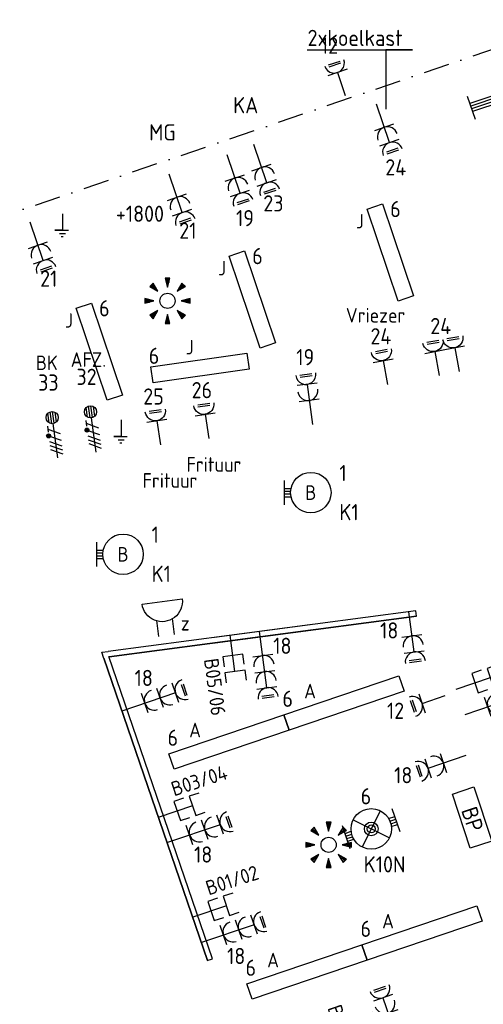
# Model space of a CAD drawing. Header units: millimetres. Extents: x 28812 to 120869, y 26747 to 104834.
# Tile 26 of 36: x 86642 to 92373, y 55210 to 67371. Entities that reach past the tile are written whole.
import ezdxf
from ezdxf.enums import TextEntityAlignment as Align

# ---------------------------------------------------------------- set-up
doc = ezdxf.new("R2010")
doc.units = ezdxf.units.MM
doc.header["$LTSCALE"] = 100
doc.linetypes.add('DASHDOT2', pattern=[12.7, 6.35, -3.175, 0, -3.175])
for name, color, linetype in [('EB63101-_ATTRIB', 2, 'Continuous'), ('EB63105-_ATTRIB', 2, 'Continuous'), ('EB63109-_ATTRIB', 2, 'Continuous'), ('EB6411--_ATTRIB', 2, 'Continuous'), ('EB6441--_ATTRIB', 2, 'Continuous'), ('EL61303-_WANDGOOT', 3, 'Continuous'), ('EL62203-_KRACHT-WCD230', 3, 'Continuous'), ('EL63101-_LICHT-ARM', 3, 'Continuous'), ('EL63103-_LICHT-WCD230V', 3, 'Continuous'), ('EL63105-_LICHT-KAST', 3, 'Continuous'), ('EL63109-_LICHT-ASP400V', 3, 'Continuous'), ('EL63501-_NOODVRL-ARM', 3, 'Continuous'), ('EL6411--_DEURBEL', 3, 'Continuous'), ('EL6441--_DATACOM', 3, 'Continuous')]:
    doc.layers.add(name, color=color, linetype=linetype)
doc.layers.add('GRENS', color=210, linetype='DASHDOT2', lineweight=30)
doc.styles.add('2_0', font='iso', dxfattribs={"height": 200})
doc.styles.add('NORATT', font='iso.shx')
doc.styles.add('NORDIM', font='isocp.shx')
doc.styles.get("Standard").update_dxf_attribs({"font": 'arial.ttf'})

# ---------------------------------------------------------------- blocks, each defined once
blk = doc.blocks.new('ES3G10')
for p, q in [((-3.25, -1.5), (-3.25, 1.5)), ((-3.25, 0.52), (-2.44, 0.52)), ((-3.25, 0.17), (-2.49, 0.17)), ((-3.25, -0.17), (-2.49, -0.17)), ((-3.25, -0.52), (-2.44, -0.52))]:
    blk.add_line(p, q)
blk.add_circle((0, 0), 2.5)
at = {"style": 'NORATT', "flags": 9}
blk.add_attdef('GELIJK', text='', height=1.8, dxfattribs=at).set_placement((3.5, 5), align=Align.MIDDLE_CENTER)
at = {"color": 6, "style": 'NORATT'}
for tag, flags, p in [('SCHAK', 8, (3.5, 2.75)), ('A_CODE', 8, (0, 0)), ('GROEP', 8, (-3.5, -2.75)), ('KAST', 9, (3.5, -2.75))]:
    blk.add_attdef(tag, text='', height=1.8, dxfattribs=dict(at, flags=flags)).set_placement(p, align=Align.MIDDLE)
blk = doc.blocks.new('ES111207')
at = {"color": 0}
blk.add_lwpolyline([(5, -2), (-5, -2), (-5, 2), (5, 2)], close=True, dxfattribs=at)
at = {"style": 'NORATT'}
for tag, height, flags, p in [('GROEPI', 1.8, 9, (0, 9.5)), ('GROEP', 1.8, 8, (0, 7.5)), ('CODE', 3.5, 8, (0, 4.5)), ('M_CODE', 1.8, 9, (0, 0)), ('KAST', 1.8, 9, (0, -3.5)), ('VERMOGEN', 1.8, 9, (0, -5.5)), ('DOEL', 1.8, 9, (0, -7.5)), ('VERMOGENI', 1.8, 9, (0, -9.5)), ('DOELI', 1.8, 9, (0, -11.5))]:
    blk.add_attdef(tag, text='', height=height, dxfattribs=dict(at, flags=flags)).set_placement(p, align=Align.MIDDLE_CENTER)
at = {"style": 'NORATT', "flags": 9}
for tag in ['GELIJKI', 'TAL']:
    blk.add_attdef(tag, text='', height=1.8, rotation=90, dxfattribs=at).set_placement((5, 3.75), align=Align.MIDDLE_CENTER)
at = {"color": 0, "style": 'NORATT', "flags": 9}
blk.add_attdef('RUIMTE', text='', height=1.8, dxfattribs=at).set_placement((0, -9.5), align=Align.MIDDLE)
blk = doc.blocks.new('ES652141')
for p, q in [((-0.2, 3.75), (-0.2, 3)), ((0, 3.75), (0, 2.25)), ((0.2, 3.75), (0.2, 3)), ((-2.79, 2.51), (-2.26, 1.98)), ((-2.65, 2.65), (-1.59, 1.59)), ((-2.51, 2.79), (-1.98, 2.26)), ((2.65, 2.65), (1.59, 1.59)), ((2.51, 2.79), (1.98, 2.26)), ((2.79, 2.51), (2.26, 1.98)), ((-3.75, 0.2), (-3, 0.2)), ((-3.75, 0), (-2.25, 0)), ((3.75, 0), (2.25, 0)), ((3.75, 0.2), (3, 0.2)), ((-3.75, -0.2), (-3, -0.2)), ((-2.65, -2.65), (-1.59, -1.59)), ((2.65, -2.65), (1.59, -1.59)), ((3.75, -0.2), (3, -0.2)), ((-2.79, -2.51), (-2.26, -1.98)), ((-2.51, -2.79), (-1.98, -2.26)), ((-0.2, -3.75), (-0.2, -3)), ((0, -3.75), (0, -2.25)), ((0.2, -3.75), (0.2, -3)), ((2.51, -2.79), (1.98, -2.26)), ((2.79, -2.51), (2.26, -1.98))]:
    blk.add_line(p, q)
for points in [[(0, 2.25), (0.4, 3.75), (-0.4, 3.75)], [(-1.59, 1.59), (-2.37, 2.93), (-2.93, 2.37)], [(1.59, 1.59), (2.93, 2.37), (2.37, 2.93)], [(-2.25, 0), (-3.75, 0.4), (-3.75, -0.4)], [(2.25, 0), (3.75, -0.4), (3.75, 0.4)], [(-1.59, -1.59), (-2.93, -2.37), (-2.37, -2.93)], [(1.59, -1.59), (2.37, -2.93), (2.93, -2.37)], [(0, -2.25), (-0.4, -3.75), (0.4, -3.75)]]:
    blk.add_lwpolyline(points, close=True)
blk.add_circle((0, 0), 1.25)
at = {"style": 'NORATT'}
blk.add_attdef('NUMMER', text='', height=1.8, dxfattribs=at).set_placement((0, 5), align=Align.MIDDLE)
for tag, flags, p in [('PANEEL', 9, (0, 3)), ('CODE', 9, (1, 3.5)), ('GRP', 8, (0, -5)), ('RUIMTE', 9, (0, -7.5))]:
    blk.add_attdef(tag, text='', height=1.8, dxfattribs=dict(at, flags=flags)).set_placement(p, align=Align.MIDDLE_LEFT)
at = {"style": 'NORATT', "flags": 8}
blk.add_attdef('M_CODE', text='', height=1.8, dxfattribs=at).set_placement((0, 0), align=Align.MIDDLE_CENTER)
blk = doc.blocks.new('EJ3P31')
at = {"color": 0}
blk.add_lwpolyline([(-7.5, -1), (-7.5, 1), (7.5, 1), (7.5, -1)], close=True, dxfattribs=at)
at = {"style": 'NORATT', "flags": 9}
blk.add_attdef('GELIJK', text='', height=1.8, dxfattribs=at).set_placement((3.5, 5), align=Align.MIDDLE_CENTER)
at = {"color": 0, "style": 'NORATT'}
for tag, flags, p in [('A_CODE', 8, (-3.5, 2.75)), ('SCHAK', 8, (3.5, 2.75)), ('GROEP', 8, (-3.5, -2.75)), ('KAST', 9, (3.5, -2.75))]:
    blk.add_attdef(tag, text='', height=1.8, dxfattribs=dict(at, flags=flags)).set_placement(p, align=Align.MIDDLE)
blk = doc.blocks.new('ES3W2L')
for p, q in [((-0.75, 3.25), (0.75, 3.25)), ((-0.75, 3), (0.75, 3)), ((1.25, 2), (-1.25, 2)), ((0, 2), (0, -3)), ((1.25, 0), (-1.25, 0))]:
    blk.add_line(p, q)
for centre in [(0, 3.25), (0, 1.25)]:
    blk.add_arc(centre, 1.25, 180, 0)
at = {"style": 'NORATT'}
for tag, flags, p in [('VERMOGEN', 9, (-2.5, 5)), ('GROEP', 8, (0, 5)), ('SCHAK', 8, (2.5, 5)), ('GELIJKI', 9, (5, 5)), ('GELIJK', 9, (5, 5)), ('KAST', 9, (7, 5)), ('TAL', 8, (2.5, 5))]:
    blk.add_attdef(tag, text='', height=1.8, rotation=90, dxfattribs=dict(at, flags=flags)).set_placement(p, align=Align.MIDDLE_CENTER)
at = {"style": 'NORATT', "flags": 8}
blk.add_attdef('DOEL', text='', height=1.8, rotation=90, dxfattribs=at).set_placement((-2.5, 5), align=Align.MIDDLE_LEFT)
at = {"style": 'NORATT'}
for tag, height, flags, p in [('GROEPI', 1.8, 9, (0, 9.5)), ('CODE', 3.5, 8, (0, 4.5)), ('M_CODE', 1.8, 9, (0, 0)), ('VERMOGENI', 1.8, 9, (0, -9.5)), ('DOELI', 1.8, 9, (0, -11.5))]:
    blk.add_attdef(tag, text='', height=height, dxfattribs=dict(at, flags=flags)).set_placement(p, align=Align.MIDDLE_CENTER)
blk = doc.blocks.new('ES3W1L')
for p, q in [((-0.75, 1.25), (0.75, 1.25)), ((1.25, 0), (-1.25, 0)), ((-0.75, 1), (0.75, 1)), ((0, 0), (0, -3))]:
    blk.add_line(p, q)
blk.add_arc((0, 1.25), 1.25, 180, 0)
at = {"style": 'NORATT'}
for tag, flags, p in [('VERMOGEN', 9, (-2.5, 3)), ('GROEP', 8, (0, 3)), ('SCHAK', 8, (2.5, 3)), ('GELIJK', 9, (5, 3)), ('TAL', 8, (2.5, 3)), ('KAST', 9, (7, 3))]:
    blk.add_attdef(tag, text='', height=1.8, rotation=90, dxfattribs=dict(at, flags=flags)).set_placement(p, align=Align.MIDDLE_CENTER)
at = {"style": 'NORATT', "flags": 8}
blk.add_attdef('DOEL', text='', height=1.8, rotation=90, dxfattribs=at).set_placement((-2.5, 3), align=Align.MIDDLE_LEFT)
at = {"style": 'NORATT', "flags": 9}
blk.add_attdef('M_CODE', text='', height=1.8, dxfattribs=at).set_placement((0, 0), align=Align.MIDDLE_CENTER)
blk = doc.blocks.new('ES111352')
at = {"color": 0}
blk.add_line((0, 1.5), (0, -3), dxfattribs=at)
for points in [[(-1.25, 2.75), (-1.25, 1.5), (1.25, 1.5), (1.25, 2.75)], [(-1.25, 0.75), (-1.25, -0.5), (1.25, -0.5), (1.25, 0.75)]]:
    blk.add_lwpolyline(points, dxfattribs=at)
at = {"color": 0, "style": 'NORATT', "flags": 8}
blk.add_attdef('NUMMER1', text='', height=1.8, rotation=90, dxfattribs=at).set_placement((-1.5, 4.5), align=Align.MIDDLE_LEFT)
at = {"style": 'NORATT', "flags": 8}
blk.add_attdef('NUMMER', text='', height=1.8, rotation=90, dxfattribs=at).set_placement((1.5, 4.5), align=Align.MIDDLE_LEFT)
at = {"style": 'NORATT'}
for tag, flags, p in [('PANEEL', 9, (0, 3)), ('CODE', 9, (1, 3.5)), ('GRP', 8, (0, -5)), ('RUIMTE', 9, (0, -7.5))]:
    blk.add_attdef(tag, text='', height=1.8, dxfattribs=dict(at, flags=flags)).set_placement(p, align=Align.MIDDLE_LEFT)
at = {"style": 'NORATT', "flags": 8}
blk.add_attdef('M_CODE', text='', height=1.8, dxfattribs=at).set_placement((0, 0), align=Align.MIDDLE_CENTER)
blk = doc.blocks.new('EJ3P21')
at = {"color": 0}
blk.add_lwpolyline([(-6, -1), (-6, 1), (6, 1), (6, -1)], close=True, dxfattribs=at)
at = {"style": 'NORATT'}
for tag, height, flags, p in [('GROEPI', 1.8, 9, (0, 9.5)), ('CODE', 3.5, 8, (0, 4.5)), ('GELIJK', 1.8, 9, (3.5, 5)), ('M_CODE', 1.8, 9, (0, 0)), ('VERMOGEN', 1.8, 9, (0, -5.5)), ('DOEL', 1.8, 9, (0, -7.5)), ('VERMOGENI', 1.8, 9, (0, -9.5)), ('DOELI', 1.8, 9, (0, -11.5))]:
    blk.add_attdef(tag, text='', height=height, dxfattribs=dict(at, flags=flags)).set_placement(p, align=Align.MIDDLE_CENTER)
at = {"style": 'NORATT', "flags": 9}
for tag in ['GELIJKI', 'TAL']:
    blk.add_attdef(tag, text='', height=1.8, rotation=90, dxfattribs=at).set_placement((5, 2.75), align=Align.MIDDLE_CENTER)
at = {"style": 'NORATT'}
for tag, flags, p in [('SCHAK', 8, (3.5, 2.8)), ('A_CODE', 8, (0, 0)), ('GROEP', 8, (-3.5, -2.8)), ('KAST', 9, (3.5, -2.8))]:
    blk.add_attdef(tag, text='', height=1.8, dxfattribs=dict(at, flags=flags)).set_placement(p, align=Align.MIDDLE)
blk = doc.blocks.new('ES2X5')
at = {"color": 0}
for p, q in [((-0.45, 1.4), (-0.45, 2.6)), ((-0.15, 1.27), (-0.15, 2.73)), ((0.15, 1.27), (0.15, 2.73)), ((0.45, 1.4), (0.45, 2.6)), ((0, 1.25), (0, -3))]:
    blk.add_line(p, q, dxfattribs=at)
at = {"color": 1}
for p, q in [((-0.88, -0.38), (-0.88, 0.01)), ((-0.78, -0.42), (-0.78, 0.06)), ((-0.73, 1.04), (-0.73, 0.3)), ((-0.73, 0.67), (0.73, -0.07)), ((-0.69, -0.42), (-0.69, 0.06)), ((-0.59, -0.38), (-0.59, 0.01)), ((-0.73, -0.18), (0.73, -0.92)), ((-0.73, -0.88), (0.73, -1.62)), ((-0.73, -1.37), (0.73, -2.11)), ((-0.73, -1.86), (0.73, -2.6))]:
    blk.add_line(p, q, dxfattribs=at)
at = {"color": 0}
blk.add_circle((0, 2), 0.75, dxfattribs=at)
at = {"color": 1}
blk.add_circle((-0.73, -0.18), 0.245, dxfattribs=at)
at = {"style": 'NORATT'}
for tag, flags, p in [('VERMOGEN', 9, (-2.5, 4.5)), ('GROEP', 8, (0, 4.5)), ('SCHAK', 8, (2.5, 4.5)), ('KAST', 9, (7, 4.5)), ('DOEL', 8, (-2.5, 1))]:
    blk.add_attdef(tag, text='', height=1.8, rotation=90, dxfattribs=dict(at, flags=flags)).set_placement(p, align=Align.MIDDLE_LEFT)
for tag, flags, p in [('GELIJK', 9, (5, 4.5)), ('TAL', 8, (2.5, 4.5))]:
    blk.add_attdef(tag, text='', height=1.8, rotation=90, dxfattribs=dict(at, flags=flags)).set_placement(p, align=Align.MIDDLE_CENTER)
at = {"style": 'NORATT', "flags": 9}
blk.add_attdef('M_CODE', text='', height=1.8, dxfattribs=at).set_placement((0, 0), align=Align.MIDDLE_CENTER)
blk = doc.blocks.new('EJ3T01')
at = {"color": 0}
for p, q in [((-3.25, -1.5), (-3.25, 1.5)), ((-1.77, 1.77), (1.77, -1.77)), ((1.77, 1.77), (-1.77, -1.77)), ((3.25, -1.5), (3.25, 1.5)), ((-3.25, 0.52), (-2.44, 0.52)), ((-3.25, 0.17), (-2.49, 0.17)), ((2.44, 0.52), (3.25, 0.52)), ((2.49, 0.17), (3.25, 0.17)), ((-3.25, -0.17), (-2.49, -0.17)), ((-3.25, -0.52), (-2.44, -0.52)), ((2.44, -0.52), (3.25, -0.52)), ((2.49, -0.17), (3.25, -0.17))]:
    blk.add_line(p, q, dxfattribs=at)
blk.add_lwpolyline([(1.77, -1.77), (1.75, -1.75)], dxfattribs=at)
for radius in [2.5, 0.85, 0.5]:
    blk.add_circle((0, 0), radius, dxfattribs=at)
at = {"style": 'NORATT', "flags": 9}
blk.add_attdef('GELIJK', text='', height=1.8, dxfattribs=at).set_placement((3.5, 5), align=Align.MIDDLE_CENTER)
at = {"color": 0, "style": 'NORATT'}
for tag, flags, p in [('A_CODE', 8, (-3.5, 2.75)), ('SCHAK', 8, (3.5, 2.75)), ('GROEP', 8, (-3.5, -2.75)), ('KAST', 9, (3.5, -2.75))]:
    blk.add_attdef(tag, text='', height=1.8, dxfattribs=dict(at, flags=flags)).set_placement(p, align=Align.MIDDLE)
blk = doc.blocks.new('ES3W3L')
at = {"color": 2}
for p, q in [((-0.75, 5.25), (0.75, 5.25)), ((-0.75, 5), (0.75, 5))]:
    blk.add_line(p, q, dxfattribs=at)
at = {"color": 0}
for p, q in [((1.25, 4), (-1.25, 4)), ((0, 4), (0, -3)), ((1.25, 2), (-1.25, 2)), ((1.25, 0), (-1.25, 0))]:
    blk.add_line(p, q, dxfattribs=at)
for centre in [(0, 5.25), (0, 3.25), (0, 1.25)]:
    blk.add_arc(centre, 1.25, 180, 0, dxfattribs=at)
at = {"style": 'NORATT'}
for tag, flags, p in [('VERMOGEN', 9, (-2.5, 7)), ('GELIJK', 9, (5, 7)), ('GROEP', 8, (0, 7)), ('SCHAK', 8, (2.5, 7)), ('KAST', 9, (7, 7)), ('TAL', 8, (2.5, 7))]:
    blk.add_attdef(tag, text='', height=1.8, rotation=90, dxfattribs=dict(at, flags=flags)).set_placement(p, align=Align.MIDDLE_CENTER)
at = {"style": 'NORATT', "flags": 8}
blk.add_attdef('DOEL', text='', height=1.8, rotation=90, dxfattribs=at).set_placement((-2.5, 7), align=Align.MIDDLE_LEFT)
at = {"style": 'NORATT', "flags": 9}
blk.add_attdef('M_CODE', text='', height=1.8, dxfattribs=at).set_placement((0, 0), align=Align.MIDDLE_CENTER)
blk = doc.blocks.new('ES081010')
at = {"color": 0}
for p, q in [((-1, 0), (-1, -2)), ((1, -2), (1, 0))]:
    blk.add_line(p, q, dxfattribs=at)
blk.add_lwpolyline([(-2.5, 2.25), (2.5, 2.25, -1)], format="xyb", close=True, dxfattribs=at)
at = {"color": 0, "style": 'NORATT', "flags": 8}
for tag, p in [('NUMMER', (0, 6.75)), ('SCHAK', (0, 4))]:
    blk.add_attdef(tag, text='', height=1.8, dxfattribs=at).set_placement(p, align=Align.MIDDLE)
at = {"style": 'NORATT'}
for tag, flags, p in [('PANEEL', 9, (0, 3)), ('CODE', 9, (1, 3.5)), ('GRP', 8, (0, -5)), ('RUIMTE', 9, (0, -7.5))]:
    blk.add_attdef(tag, text='', height=1.8, dxfattribs=dict(at, flags=flags)).set_placement(p, align=Align.MIDDLE_LEFT)
at = {"style": 'NORATT', "flags": 8}
blk.add_attdef('M_CODE', text='', height=1.8, dxfattribs=at).set_placement((0, 0), align=Align.MIDDLE_CENTER)
blk = doc.blocks.new('EH100000')
at = {"linetype": 'ByBlock'}
for p, q in [((1, 0.5), (0, 0.5)), ((1, 0.5, 1), (0, 0.5, 1)), ((0, -0.5, 1), (1, -0.5, 1)), ((1, -0.5), (0, -0.5))]:
    blk.add_line(p, q, dxfattribs=at)
at = {"linetype": 'ByBlock', "invisible_edges": 15}
for points in [[(1, -0.5), (0, -0.5), (0, 0.5), (1, 0.5)], [(0, 0.5), (1, 0.5), (1, 0.5, 1), (0, 0.5, 1)], [(0, -0.5, 1), (1, -0.5, 1), (1, -0.5), (0, -0.5)]]:
    blk.add_3dface(points, dxfattribs=at)
at = {"linetype": 'ByBlock', "style": '2_0', "flags": 8}
blk.add_attdef('FUNCTIE', text='', height=0.5, dxfattribs=at).set_placement((0.5, 0), align=Align.MIDDLE)
at = {"linetype": 'ByBlock', "flags": 9}
blk.add_attdef('SCHOT', text='', height=0.5, dxfattribs=at).set_placement((0.5, 0), align=Align.MIDDLE)
blk = doc.blocks.new('EH132-065-065-000-000-120-1')
at = {"color": 0, "linetype": 'ByBlock'}
for points in [[(-24, -45), (-40, 32), (-40, 32), (40, 32)], [(40, -32), (40, -32), (40, -32), (40, -32)]]:
    blk.add_lwpolyline(points, dxfattribs=at)
at = {"color": 0, "style": 'NORATT', "flags": 1}
blk.add_attdef('HULPSTUK', (0, 0, 2600), '', height=1, rotation=352.5, dxfattribs=at)
blk = doc.blocks.new('136e1')
at = {"color": 0}
for p, q in [((-26232, -70978, 2600), (-26135, -71262, 2600)), ((-26200, -71070, 2600), (-26561, -71192, 2600)), ((-26189, -71103, 2600), (-26545, -71224, 2600)), ((-26178, -71136, 2600), (-26534, -71257, 2600)), ((-26167, -71169, 2600), (-26527, -71292, 2600)), ((-27415, -71380, 2600), (-27319, -71664, 2600)), ((-27024, -71350, 2600), (-27384, -71472, 2600)), ((-27017, -71384, 2600), (-27373, -71505, 2600)), ((-27006, -71417, 2600), (-27361, -71538, 2600)), ((-26990, -71449, 2600), (-27350, -71571, 2600))]:
    blk.add_line(p, q, dxfattribs=at)
at = {"color": 0, "elevation": 2600}
blk.add_lwpolyline([(-27000, -71210), (-26997, -71211)], dxfattribs=at)
at = {"color": 0}
blk.add_circle((-26775, -71321, 2600), 250, dxfattribs=at)
at = {"color": 0, "style": 'NORATT'}
for tag, flags, p in [('GROEP', 8, (-26532, -70948, 2600)), ('KAST', 9, (-27195, -71173, 2600)), ('A_CODE', 8, (-26355, -71469, 2600)), ('SCHAK', 8, (-27018, -71694, 2600))]:
    blk.add_attdef(tag, text='', height=180, rotation=198.75, dxfattribs=dict(at, flags=flags)).set_placement(p, align=Align.MIDDLE)
at = {"style": 'NORATT', "flags": 9}
blk.add_attdef('GELIJK', text='', height=180, rotation=198.75, dxfattribs=at).set_placement((-26946, -71907, 2600), align=Align.MIDDLE_CENTER)

msp = doc.modelspace()

# ---------------------------------------------------------------- linework, layer by layer
at = {"layer": 'EL61303-_WANDGOOT', "color": 1, "elevation": -16800}
msp.add_lwpolyline([(90194, 67000), (91496, 67000), (91168, 67000), (91168, 66264)], dxfattribs=at)
at = {"layer": 'EL61303-_WANDGOOT', "elevation": -16800}
for points in [[(87170, 64975), (87170, 64771), (87078, 64771), (87245, 64771)], [(87133, 64730), (87208, 64730)], [(87153, 64692), (87178, 64692)], [(87895, 62429), (87895, 62225), (87804, 62225), (87970, 62225)], [(87858, 62183), (87933, 62183)], [(87879, 62146), (87904, 62146)]]:
    msp.add_lwpolyline(points, dxfattribs=at)
at = {"layer": 'EL61303-_WANDGOOT'}
for points in [[(91549, 60005), (91540, 60069)], [(88961, 55753), (89027, 55773)]]:
    msp.add_lwpolyline(points, dxfattribs=at)
at = {"layer": 'GRENS', "ltscale": 0.5, "elevation": -16800}
msp.add_lwpolyline([(67308, 68514), (68343, 67242), (73486, 68857), (76015, 61395), (105206, 71338)], dxfattribs=at)

# ---------------------------------------------------------------- block references
at = {"layer": 'EL61303-_WANDGOOT', "yscale": 65, "zscale": 120}
for p, xscale, rotation in [((89054, 59709), 2511.802560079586, 7.499999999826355), ((87742, 59536, -14200), 2511.802560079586, 7.499999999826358), ((87715, 59494, -14200), 3944.518918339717, 288.9470788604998)]:
    msp.add_blockref('EH100000', p, dxfattribs=dict(at, xscale=xscale, rotation=rotation))
at = {"layer": 'EL61303-_WANDGOOT', "rotation": 7.499999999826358}
msp.add_blockref('EH132-065-065-000-000-120-1', (87702, 59531, -14200), dxfattribs=at)
at = {"layer": 'EL62203-_KRACHT-WCD230', "xscale": 99.99999999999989, "yscale": 99.99999999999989, "zscale": 99.99999999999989, "rotation": 187.5000000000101}
msp.add_blockref('ES3W2L', (91491, 59760, -1550), dxfattribs=at)
at = {"layer": 'EL63101-_LICHT-ARM'}
ref = msp.add_blockref('136e1', (119590, 137806, -16800), dxfattribs=at)
ref.add_attrib('A_CODE', 'E1', dxfattribs={"layer": '0', "color": 1, "height": 180, "style": 'NORATT'}).set_placement((92837, 66480, -14200), align=Align.MIDDLE)
ref = msp.add_blockref('EJ3P21', (91224, 64496), dxfattribs=dict(at, xscale=100.0000000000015, yscale=100.0000000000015, zscale=100.0000000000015, rotation=108.6999999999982))
ref.add_attrib('A_CODE', 'J', dxfattribs={"layer": 'EB63101-_ATTRIB', "color": 1, "height": 180, "style": 'NORATT', "flags": 8}).set_placement((90848, 64882), align=Align.MIDDLE)
ref = msp.add_blockref('EJ3P21', (89519, 63916), dxfattribs=dict(at, xscale=100.0000000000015, yscale=100.0000000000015, zscale=100.0000000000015, rotation=108.6999999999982))
ref.add_attrib('A_CODE', 'J', dxfattribs={"layer": 'EB63101-_ATTRIB', "color": 1, "height": 180, "style": 'NORATT', "flags": 8}).set_placement((89144, 64302), align=Align.MIDDLE)
at = {"layer": 'EL63101-_LICHT-ARM', "xscale": 75, "yscale": 75, "zscale": 75}
for p in [(88470, 63898, -16800), (90461, 57180, -19200)]:
    msp.add_blockref('ES652141', p, dxfattribs=at)
at = {"layer": 'EL63101-_LICHT-ARM'}
ref = msp.add_blockref('EJ3P21', (87626, 63271), dxfattribs=dict(at, xscale=100.0000000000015, yscale=100.0000000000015, zscale=100.0000000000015, rotation=108.6999999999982))
ref.add_attrib('A_CODE', 'J', dxfattribs={"layer": 'EB63101-_ATTRIB', "color": 1, "height": 180, "style": 'NORATT', "flags": 8}).set_placement((87251, 63657), align=Align.MIDDLE)
ref = msp.add_blockref('EJ3P21', (88871, 63069), dxfattribs=dict(at, xscale=100.0000000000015, yscale=100.0000000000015, zscale=100.0000000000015, rotation=187.9322175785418))
ref.add_attrib('A_CODE', 'J', dxfattribs={"layer": 'EB63101-_ATTRIB', "color": 1, "height": 180, "style": 'NORATT', "flags": 8}).set_placement((88744, 63326), align=Align.MIDDLE)
ref = msp.add_blockref('ES3G10', (90241, 61530, -14400), dxfattribs=dict(at, xscale=100, yscale=100, zscale=100))
ref.add_attrib('A_CODE', 'B', dxfattribs={"layer": 'EB63101-_ATTRIB', "color": 1, "height": 180, "style": 'NORATT', "flags": 8}).set_placement((90241, 61530, -14400), align=Align.MIDDLE)
ref = msp.add_blockref('ES3G10', (87920, 60768, -14400), dxfattribs=dict(at, xscale=100, yscale=100, zscale=100))
ref.add_attrib('A_CODE', 'B', dxfattribs={"layer": 'EB63101-_ATTRIB', "color": 1, "height": 180, "style": 'NORATT', "flags": 8}).set_placement((87920, 60768, -14400), align=Align.MIDDLE)
ref = msp.add_blockref('EJ3P31', (90651, 58931), dxfattribs=dict(at, xscale=99.99999999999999, yscale=99.99999999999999, zscale=99.99999999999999, rotation=18.70000000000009))
ref.add_attrib('A_CODE', 'A', dxfattribs={"layer": 'EB63101-_ATTRIB', "color": 1, "height": 180, "style": 'NORATT', "flags": 8}).set_placement((90231, 59079), align=Align.MIDDLE)
ref = msp.add_blockref('EJ3P31', (89230, 58450), dxfattribs=dict(at, xscale=100, yscale=100, zscale=100, rotation=18.69999999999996))
ref.add_attrib('A_CODE', 'A', dxfattribs={"layer": 'EB63101-_ATTRIB', "color": 1, "height": 180, "style": 'NORATT', "flags": 8}).set_placement((88810, 58598), align=Align.MIDDLE)
ref = msp.add_blockref('EJ3P31', (91615, 56090), dxfattribs=dict(at, xscale=99.99999999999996, yscale=99.99999999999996, zscale=99.99999999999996, rotation=18.70000000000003))
ref.add_attrib('A_CODE', 'A', dxfattribs={"layer": 'EB63101-_ATTRIB', "color": 1, "height": 180, "style": 'NORATT', "flags": 8}).set_placement((91195, 56238), align=Align.MIDDLE)
ref = msp.add_blockref('EJ3P31', (90194, 55609), dxfattribs=dict(at, xscale=99.99999999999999, yscale=99.99999999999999, zscale=99.99999999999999, rotation=18.7))
ref.add_attrib('A_CODE', 'A', dxfattribs={"layer": 'EB63101-_ATTRIB', "color": 1, "height": 180, "style": 'NORATT', "flags": 8}).set_placement((89774, 55757), align=Align.MIDDLE)
at = {"layer": 'EL63103-_LICHT-WCD230V'}
for name, p, xscale, yscale, zscale, rotation in [('ES3W1L', (90571, 66718, 1050), 99.99999999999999, 99.99999999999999, 99.99999999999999, 18.75004840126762), ('ES3W2L', (91149, 66043, -16800), 100.0000000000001, 100.0000000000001, 100.0000000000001, 198.749901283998), ('ES3W2L', (89632, 65546, -18150), 100, 100, 100, 198.7499012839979), ('ES3W2L', (89302, 65416, -18150), 100, 100, 100, 198.7499012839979), ('ES3W2L', (88587, 65179, -18150), 100, 100, 100, 198.7499012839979), ('ES3W2L', (86868, 64586, -18150), 100, 100, 100, 198.7499012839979), ('ES3W1L', (91773, 63273, -16800), -100.0000000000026, 99.999999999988, 100, 10.55295017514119), ('ES3W1L', (92019, 63319, -16800), -100.0000000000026, 99.999999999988, 100, 10.55295017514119), ('ES3W2L', (90221, 62669, -15750), 99.99999999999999, 99.99999999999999, 99.99999999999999, 7.500000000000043), ('ES3W3L', (89646, 59517, -15750), 99.99999999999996, 99.99999999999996, 99.99999999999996, 187.5000000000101), ('ES3W3L', (88189, 58929, -15750), 99.99999999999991, 99.99999999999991, 99.99999999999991, 288.7500000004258), ('ES3W1L', (91616, 58927, -15750), 99.9999999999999, 99.9999999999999, 99.9999999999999, 108.7500000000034), ('ES3W3L', (92429, 58883, -15750), 99.99999999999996, 99.99999999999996, 99.99999999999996, 288.7500000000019), ('ES3W2L', (91879, 58190, -15750), 99.99999999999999, 99.99999999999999, 99.99999999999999, 108.7499999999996), ('ES3W3L', (88742, 57300, -15750), 100, 100, 100, 288.7500000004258), ('ES3W3L', (89161, 56065), 99.99999999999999, 99.99999999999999, 99.99999999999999, 288.7500000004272), ('ES3W3L', (91261, 54912), 99.99999999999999, 99.99999999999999, 99.99999999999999, 18.74999999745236)]:
    msp.add_blockref(name, p, dxfattribs=dict(at, xscale=xscale, yscale=yscale, zscale=zscale, rotation=rotation))
ref = msp.add_blockref('ES3W1L', (91135, 63161, -16800), dxfattribs=dict(at, xscale=-100.0000000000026, yscale=99.999999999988, zscale=100, rotation=10.55295017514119))
ref.add_attrib('DOEL', 'Vriezer', dxfattribs={"layer": '0', "color": 1, "height": 180, "style": 'NORATT', "flags": 8}).set_placement((90674, 63720, -16800), align=Align.MIDDLE_LEFT)
ref = msp.add_blockref('ES3W1L', (88935, 62497, -16800), dxfattribs=dict(at, xscale=-100.0000000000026, yscale=99.999999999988, zscale=100, rotation=8.424817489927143))
ref.add_attrib('DOEL', 'Frituur', dxfattribs={"layer": '0', "color": 1, "height": 180, "style": 'NORATT', "flags": 8}).set_placement((88704, 61878, -16800), align=Align.MIDDLE_LEFT)
ref = msp.add_blockref('ES3W1L', (88337, 62418, -16800), dxfattribs=dict(at, xscale=-100.0000000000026, yscale=99.99999999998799, zscale=100, rotation=8.424817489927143))
ref.add_attrib('DOEL', 'Frituur', dxfattribs={"layer": '0', "color": 1, "height": 180, "style": 'NORATT', "flags": 8}).set_placement((88161, 61680, -16800), align=Align.MIDDLE_LEFT)
at = {"layer": 'EL63105-_LICHT-KAST'}
ref = msp.add_blockref('ES111207', (92234, 57517, -12600), dxfattribs=dict(at, xscale=70.31249999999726, yscale=70.31249999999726, zscale=70.31249999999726, rotation=288.2350966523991))
ref.add_attrib('CODE', 'BP', dxfattribs={"layer": 'EB63105-_ATTRIB', "color": 2, "height": 200, "rotation": 288.2351, "style": 'NORATT', "flags": 8}).set_placement((92239, 57496, -12600), align=Align.MIDDLE_CENTER)
at = {"layer": 'EL63109-_LICHT-ASP400V'}
ref = msp.add_blockref('ES2X5', (87544, 62329, 16800), dxfattribs=dict(at, xscale=100, yscale=100, zscale=100, rotation=7.500000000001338))
ref.add_attrib('DOEL', 'AFZ.', dxfattribs={"layer": 'EB63109-_ATTRIB', "color": 1, "height": 180, "style": 'NORATT', "flags": 8}).set_placement((87710, 63173, 16800), align=Align.MIDDLE_RIGHT)
ref = msp.add_blockref('ES2X5', (87070, 62258, -16600), dxfattribs=dict(at, xscale=99.99999999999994, yscale=99.99999999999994, zscale=99.99999999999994, rotation=7.500000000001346))
ref.add_attrib('DOEL', 'BK', dxfattribs={"layer": 'EB63109-_ATTRIB', "color": 1, "height": 180, "style": 'NORATT', "flags": 8}).set_placement((87113, 63133, -16600), align=Align.MIDDLE_RIGHT)
at = {"layer": 'EL63501-_NOODVRL-ARM', "xscale": 99.99999999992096, "yscale": 99.99999999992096, "zscale": 99.99999999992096, "rotation": 18.75000000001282}
msp.add_blockref('EJ3T01', (90988, 57377, -16800), dxfattribs=at)
at = {"layer": 'EL6411--_DEURBEL'}
ref = msp.add_blockref('ES081010', (88432, 59963), dxfattribs=dict(at, xscale=100, yscale=100, zscale=100, rotation=7.500000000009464))
ref.add_attrib('SCHAK', 'z', dxfattribs={"layer": 'EB6411--_ATTRIB', "color": 1, "height": 180, "style": 'NORATT', "flags": 8}).set_placement((88689, 59917), align=Align.MIDDLE)
at = {"layer": 'EL6441--_DATACOM'}
ref = msp.add_blockref('ES111352', (89284, 59470), dxfattribs=dict(at, xscale=99.99999999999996, yscale=99.99999999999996, zscale=99.99999999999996, rotation=187.5000000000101))
ref.add_attrib('NUMMER1', 'B05/06', dxfattribs={"layer": 'EB6441--_ATTRIB', "color": 1, "height": 180, "rotation": 277.5, "style": 'NORATT', "flags": 8}).set_placement((89008, 59482), align=Align.MIDDLE_LEFT)
ref = msp.add_blockref('ES111352', (92317, 59193), dxfattribs=dict(at, xscale=100.0000000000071, yscale=100.0000000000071, zscale=100.0000000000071, rotation=288.7499999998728))
ref.add_attrib('NUMMER1', 'A19/20', dxfattribs={"layer": 'EB6441--_ATTRIB', "color": 1, "height": 180, "rotation": 18, "style": 'NORATT', "flags": 8}).set_placement((93315, 59539), align=Align.MIDDLE_RIGHT)
ref = msp.add_blockref('ES111352', (88636, 57613), dxfattribs=dict(at, xscale=100.0000000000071, yscale=100.0000000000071, zscale=100.0000000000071, rotation=288.7499999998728))
ref.add_attrib('NUMMER1', 'B03/04', dxfattribs={"layer": 'EB6441--_ATTRIB', "color": 1, "height": 180, "rotation": 18, "style": 'NORATT', "flags": 8}).set_placement((89199, 58083), align=Align.MIDDLE_RIGHT)
ref = msp.add_blockref('ES111352', (89055, 56378, 15750), dxfattribs=dict(at, xscale=100.0000000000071, yscale=100.0000000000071, zscale=100.0000000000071, rotation=288.7499999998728))
ref.add_attrib('NUMMER1', 'B01/02', dxfattribs={"layer": 'EB6441--_ATTRIB', "color": 1, "height": 180, "rotation": 18, "style": 'NORATT', "flags": 8}).set_placement((89585, 56846, 15750), align=Align.MIDDLE_RIGHT)
ref = msp.add_blockref('ES111352', (90967, 54812), dxfattribs=dict(at, xscale=99.99999999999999, yscale=99.99999999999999, zscale=99.99999999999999, rotation=18.74999999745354))
ref.add_attrib('NUMMER1', 'B07/08', dxfattribs={"layer": 'EB6441--_ATTRIB', "color": 1, "height": 180, "rotation": 288.75, "style": 'NORATT', "flags": 8}).set_placement((90757, 54521), align=Align.MIDDLE_RIGHT)

# ---------------------------------------------------------------- texts
at = {"layer": 'EL62203-_KRACHT-WCD230', "color": 7, "style": 'NORDIM'}
msp.add_text('12', height=200, dxfattribs=at).set_placement((90366, 66951, -16600))
at = {"layer": 'EL63101-_LICHT-ARM', "color": 1, "style": 'NORDIM'}
for s, p in [('2xkoelkast', (90201, 67046, -34450)), ('6', (91222, 64932, -2400)), ('6', (89517, 64351, -2400)), ('6', (87624, 63707, -2400)), ('6', (88238, 63120)), ('1', (90594, 61672, -16800)), ('K1', (90594, 61189, -16800)), ('1', (88273, 60911, -16800)), ('K1', (88273, 60427, -16800)), ('6', (89890, 58884, -2400)), ('6', (88470, 58403, -2400)), ('6', (90857, 57680, -16800)), ('K10N', (90895, 56839, -16800)), ('6', (90855, 56043, -2400)), ('6', (89434, 55562, -2400))]:
    msp.add_text(s, height=200, dxfattribs=at).set_placement(p)
at = {"layer": 'EL63103-_LICHT-WCD230V', "color": 1, "style": 'NORDIM'}
for s, p in [('KA', (89281, 66215, -33400)), ('MG', (88242, 65879, -33400))]:
    msp.add_text(s, height=200, dxfattribs=at).set_placement(p)
at = {"layer": 'EL63103-_LICHT-WCD230V', "color": 7, "style": 'NORDIM'}
for s, p in [('24', (91162, 65447, -34450)), ('23', (89654, 65002, -33400)), ('+1800', (87832, 64874, -16600)), ('19', (89316, 64820, -35800)), ('21', (88615, 64666, -33400)), ('21', (86895, 64073, -33400)), ('24', (91718, 63487, -34450)), ('24', (90978, 63361, -34450)), ('19', (90061, 63103, -33400)), ('33', (86870, 62789, -33400)), ('32', (87344, 62860)), ('26', (88768, 62696, -34450)), ('25', (88170, 62617, -34450)), ('18', (91097, 59728, -33400)), ('18', (89776, 59538, -33400)), ('18', (88063, 59141, -33400)), ('12', (91182, 58736, -33400)), ('18', (91270, 57940, -33400)), ('18', (88797, 56960, -33400)), ('18', (89205, 55707, -33400))]:
    msp.add_text(s, height=200, dxfattribs=at).set_placement(p)

doc.saveas('drawing.dxf')
